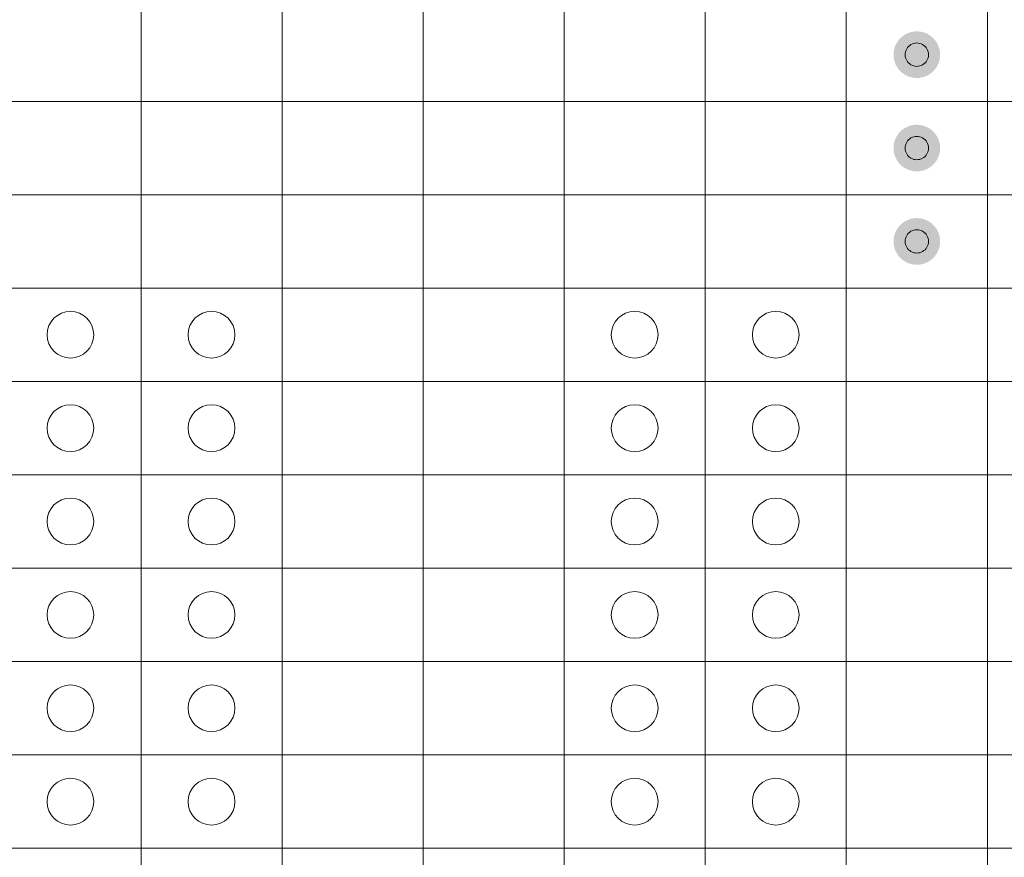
# Model space of a CAD drawing. Header units: millimetres. Extents: x 0 to 138, y 0 to 47.
# Tile 155 of 165: x 98.88 to 104.16, y 15.89 to 20.38. Entities that reach past the tile are written whole.
import ezdxf

# ---------------------------------------------------------------- set-up
doc = ezdxf.new("R2010")
doc.units = ezdxf.units.MM
doc.layers.add('PDF_Geomertry', color=7, linetype='Continuous')
doc.layers.add('PDF_Solid Fills', color=7, linetype='Continuous')

msp = doc.modelspace()

# ---------------------------------------------------------------- hatches: boundary and pattern name
at = {"layer": 'PDF_Solid Fills', "transparency": 33554559}
for points in [[(103.6906, 20.1908), (103.5911, 20.2667), (103.6019, 20.2791)], [(103.6906, 20.1908), (103.6019, 20.2791), (103.614, 20.2899)], [(103.6906, 20.1908), (103.614, 20.2899), (103.6278, 20.2991)], [(103.6906, 20.1908), (103.6278, 20.2991), (103.6425, 20.3066)], [(103.6906, 20.1908), (103.6425, 20.3066), (103.6582, 20.3115)], [(103.6906, 20.1908), (103.6582, 20.3115), (103.6739, 20.3148)], [(103.6906, 20.1908), (103.6739, 20.3148), (103.6906, 20.3158)], [(103.6906, 20.1908), (103.6906, 20.3158), (103.7068, 20.3148)], [(103.6906, 20.1908), (103.7068, 20.3148), (103.7229, 20.3115)], [(103.6906, 20.1908), (103.7229, 20.3115), (103.7382, 20.3066)], [(103.6906, 20.1908), (103.7382, 20.3066), (103.753, 20.2991)], [(103.6906, 20.1908), (103.753, 20.2991), (103.7667, 20.2899)], [(103.6906, 20.1908), (103.7667, 20.2899), (103.7788, 20.2791)], [(103.6906, 20.1908), (103.7788, 20.2791), (103.7896, 20.2667)], [(103.6906, 20.1908), (103.5666, 20.2069), (103.5695, 20.2232)], [(103.6906, 20.1908), (103.5695, 20.2232), (103.5748, 20.2389)], [(103.6906, 20.1908), (103.5748, 20.2389), (103.5823, 20.2536)], [(103.6906, 20.1908), (103.5823, 20.2536), (103.5911, 20.2667)], [(103.6906, 20.1908), (103.7896, 20.2667), (103.7991, 20.2536)], [(103.6906, 20.1908), (103.7991, 20.2536), (103.8059, 20.2389)], [(103.6906, 20.1908), (103.8059, 20.2389), (103.8112, 20.2232)], [(103.6906, 20.1908), (103.8112, 20.2232), (103.8148, 20.2069)], [(103.6906, 20.1908), (103.5656, 20.1908), (103.5666, 20.2069)], [(103.6906, 20.1908), (103.5666, 20.1745), (103.5656, 20.1908)], [(103.6906, 20.1908), (103.5695, 20.1584), (103.5666, 20.1745)], [(103.6906, 20.1908), (103.5748, 20.1427), (103.5695, 20.1584)], [(103.6906, 20.1908), (103.5823, 20.128), (103.5748, 20.1427)], [(103.6906, 20.1908), (103.5911, 20.1147), (103.5823, 20.128)], [(103.6906, 20.1908), (103.6019, 20.1025), (103.5911, 20.1147)], [(103.6906, 20.1908), (103.614, 20.0917), (103.6019, 20.1025)], [(103.6906, 20.1908), (103.6278, 20.0823), (103.614, 20.0917)], [(103.6906, 20.1908), (103.6425, 20.0751), (103.6278, 20.0823)], [(103.6906, 20.1908), (103.6582, 20.0702), (103.6425, 20.0751)], [(103.6906, 20.1908), (103.6739, 20.0666), (103.6582, 20.0702)], [(103.6906, 20.1908), (103.6906, 20.0656), (103.6739, 20.0666)], [(103.6906, 20.1908), (103.8148, 20.2069), (103.8157, 20.1908)], [(103.6906, 20.1908), (103.7068, 20.0666), (103.6906, 20.0656)], [(103.6906, 20.1908), (103.7229, 20.0702), (103.7068, 20.0666)], [(103.6906, 20.1908), (103.7382, 20.0751), (103.7229, 20.0702)], [(103.6906, 20.1908), (103.753, 20.0823), (103.7382, 20.0751)], [(103.6906, 20.1908), (103.7667, 20.0917), (103.753, 20.0823)], [(103.6906, 20.1908), (103.7788, 20.1025), (103.7667, 20.0917)], [(103.6906, 20.1908), (103.7896, 20.1147), (103.7788, 20.1025)], [(103.6906, 20.1908), (103.7991, 20.128), (103.7896, 20.1147)], [(103.6906, 20.1908), (103.8059, 20.1427), (103.7991, 20.128)], [(103.6906, 20.1908), (103.8112, 20.1584), (103.8059, 20.1427)], [(103.6906, 20.1908), (103.8148, 20.1745), (103.8112, 20.1584)], [(103.6906, 20.1908), (103.8157, 20.1908), (103.8148, 20.1745)], [(103.6906, 19.6905), (103.614, 19.7896), (103.6278, 19.7984)], [(103.6906, 19.6905), (103.6278, 19.7984), (103.6425, 19.8057)], [(103.6906, 19.6905), (103.6425, 19.8057), (103.6582, 19.8112)], [(103.6906, 19.6905), (103.6582, 19.8112), (103.6739, 19.8141)], [(103.6906, 19.6905), (103.6739, 19.8141), (103.6906, 19.8155)], [(103.6906, 19.6905), (103.6906, 19.8155), (103.7068, 19.8141)], [(103.6906, 19.6905), (103.7068, 19.8141), (103.7229, 19.8112)], [(103.6906, 19.6905), (103.7229, 19.8112), (103.7382, 19.8057)], [(103.6906, 19.6905), (103.7382, 19.8057), (103.753, 19.7984)], [(103.6906, 19.6905), (103.753, 19.7984), (103.7667, 19.7896)], [(103.6906, 19.6905), (103.5748, 19.738), (103.5823, 19.7527)], [(103.6906, 19.6905), (103.5823, 19.7527), (103.5911, 19.7664)], [(103.6906, 19.6905), (103.5911, 19.7664), (103.6019, 19.7788)], [(103.6906, 19.6905), (103.6019, 19.7788), (103.614, 19.7896)], [(103.6906, 19.6905), (103.7667, 19.7896), (103.7788, 19.7788)], [(103.6906, 19.6905), (103.7788, 19.7788), (103.7896, 19.7664)], [(103.6906, 19.6905), (103.7896, 19.7664), (103.7991, 19.7527)], [(103.6906, 19.6905), (103.7991, 19.7527), (103.8059, 19.738)], [(103.6906, 19.6905), (103.5656, 19.6905), (103.5666, 19.7066)], [(103.6906, 19.6905), (103.5666, 19.7066), (103.5695, 19.7229)], [(103.6906, 19.6905), (103.5695, 19.7229), (103.5748, 19.738)], [(103.6906, 19.6905), (103.8059, 19.738), (103.8112, 19.7229)], [(103.6906, 19.6905), (103.8112, 19.7229), (103.8148, 19.7066)], [(103.6906, 19.6905), (103.8148, 19.7066), (103.8157, 19.6905)], [(103.6906, 19.6905), (103.5666, 19.6738), (103.5656, 19.6905)], [(103.6906, 19.6905), (103.5695, 19.6581), (103.5666, 19.6738)], [(103.6906, 19.6905), (103.5748, 19.6425), (103.5695, 19.6581)], [(103.6906, 19.6905), (103.5823, 19.6277), (103.5748, 19.6425)], [(103.6906, 19.6905), (103.5911, 19.614), (103.5823, 19.6277)], [(103.6906, 19.6905), (103.6019, 19.6016), (103.5911, 19.614)], [(103.6906, 19.6905), (103.614, 19.5909), (103.6019, 19.6016)], [(103.6906, 19.6905), (103.6278, 19.582), (103.614, 19.5909)], [(103.6906, 19.6905), (103.6425, 19.5748), (103.6278, 19.582)], [(103.6906, 19.6905), (103.6582, 19.5693), (103.6425, 19.5748)], [(103.6906, 19.6905), (103.6739, 19.5663), (103.6582, 19.5693)], [(103.6906, 19.6905), (103.6906, 19.565), (103.6739, 19.5663)], [(103.6906, 19.6905), (103.7068, 19.5663), (103.6906, 19.565)], [(103.6906, 19.6905), (103.7229, 19.5693), (103.7068, 19.5663)], [(103.6906, 19.6905), (103.7382, 19.5748), (103.7229, 19.5693)], [(103.6906, 19.6905), (103.753, 19.582), (103.7382, 19.5748)], [(103.6906, 19.6905), (103.7667, 19.5909), (103.753, 19.582)], [(103.6906, 19.6905), (103.7788, 19.6016), (103.7667, 19.5909)], [(103.6906, 19.6905), (103.7896, 19.614), (103.7788, 19.6016)], [(103.6906, 19.6905), (103.7991, 19.6277), (103.7896, 19.614)], [(103.6906, 19.6905), (103.8059, 19.6425), (103.7991, 19.6277)], [(103.6906, 19.6905), (103.8112, 19.6581), (103.8059, 19.6425)], [(103.6906, 19.6905), (103.8148, 19.6738), (103.8112, 19.6581)], [(103.6906, 19.6905), (103.8157, 19.6905), (103.8148, 19.6738)], [(103.6906, 19.1896), (103.5911, 19.2658), (103.6019, 19.2779)], [(103.6906, 19.1896), (103.6019, 19.2779), (103.614, 19.2887)], [(103.6906, 19.1896), (103.614, 19.2887), (103.6278, 19.2981)], [(103.6906, 19.1896), (103.6278, 19.2981), (103.6425, 19.3054)], [(103.6906, 19.1896), (103.6425, 19.3054), (103.6582, 19.3109)], [(103.6906, 19.1896), (103.6582, 19.3109), (103.6739, 19.3138)], [(103.6906, 19.1896), (103.6739, 19.3138), (103.6906, 19.3148)], [(103.6906, 19.1896), (103.6906, 19.3148), (103.7068, 19.3138)], [(103.6906, 19.1896), (103.7068, 19.3138), (103.7229, 19.3109)], [(103.6906, 19.1896), (103.7229, 19.3109), (103.7382, 19.3054)], [(103.6906, 19.1896), (103.7382, 19.3054), (103.753, 19.2981)], [(103.6906, 19.1896), (103.753, 19.2981), (103.7667, 19.2887)], [(103.6906, 19.1896), (103.7667, 19.2887), (103.7788, 19.2779)], [(103.6906, 19.1896), (103.7788, 19.2779), (103.7896, 19.2658)], [(103.6906, 19.1896), (103.5666, 19.2059), (103.5695, 19.222)], [(103.6906, 19.1896), (103.5695, 19.222), (103.5748, 19.2377)], [(103.6906, 19.1896), (103.5748, 19.2377), (103.5823, 19.2524)], [(103.6906, 19.1896), (103.5823, 19.2524), (103.5911, 19.2658)], [(103.6906, 19.1896), (103.7896, 19.2658), (103.7991, 19.2524)], [(103.6906, 19.1896), (103.7991, 19.2524), (103.8059, 19.2377)], [(103.6906, 19.1896), (103.8059, 19.2377), (103.8112, 19.222)], [(103.6906, 19.1896), (103.8112, 19.222), (103.8148, 19.2059)], [(103.6906, 19.1896), (103.5656, 19.1896), (103.5666, 19.2059)], [(103.6906, 19.1896), (103.5666, 19.1735), (103.5656, 19.1896)], [(103.6906, 19.1896), (103.5695, 19.1573), (103.5666, 19.1735)], [(103.6906, 19.1896), (103.5748, 19.1416), (103.5695, 19.1573)], [(103.6906, 19.1896), (103.5823, 19.1274), (103.5748, 19.1416)], [(103.6906, 19.1896), (103.5911, 19.1137), (103.5823, 19.1274)], [(103.6906, 19.1896), (103.6019, 19.1013), (103.5911, 19.1137)], [(103.6906, 19.1896), (103.614, 19.0906), (103.6019, 19.1013)], [(103.6906, 19.1896), (103.6278, 19.0813), (103.614, 19.0906)], [(103.6906, 19.1896), (103.6425, 19.0739), (103.6278, 19.0813)], [(103.6906, 19.1896), (103.6582, 19.069), (103.6425, 19.0739)], [(103.6906, 19.1896), (103.6739, 19.0656), (103.6582, 19.069)], [(103.6906, 19.1896), (103.6906, 19.0647), (103.6739, 19.0656)], [(103.6906, 19.1896), (103.8148, 19.2059), (103.8157, 19.1896)], [(103.6906, 19.1896), (103.7068, 19.0656), (103.6906, 19.0647)], [(103.6906, 19.1896), (103.7229, 19.069), (103.7068, 19.0656)], [(103.6906, 19.1896), (103.7382, 19.0739), (103.7229, 19.069)], [(103.6906, 19.1896), (103.753, 19.0813), (103.7382, 19.0739)], [(103.6906, 19.1896), (103.7667, 19.0906), (103.753, 19.0813)], [(103.6906, 19.1896), (103.7788, 19.1013), (103.7667, 19.0906)], [(103.6906, 19.1896), (103.7896, 19.1137), (103.7788, 19.1013)], [(103.6906, 19.1896), (103.7991, 19.1274), (103.7896, 19.1137)], [(103.6906, 19.1896), (103.8059, 19.1416), (103.7991, 19.1274)], [(103.6906, 19.1896), (103.8112, 19.1573), (103.8059, 19.1416)], [(103.6906, 19.1896), (103.8148, 19.1735), (103.8112, 19.1573)], [(103.6906, 19.1896), (103.8157, 19.1896), (103.8148, 19.1735)]]:
    msp.add_hatch(color=256, dxfattribs=at).paths.add_polyline_path(points)

# ---------------------------------------------------------------- linework, layer by layer
at = {"layer": 'PDF_Geomertry', "lineweight": 15}
for points in [[(98.7745, 19.9407), (99.5309, 19.9407), (99.5309, 20.441), (100.2872, 20.441), (100.2872, 20.9416), (101.0435, 20.9416), (101.0435, 21.4419), (101.7998, 21.4419), (101.7998, 21.9428), (102.5562, 21.9428), (102.5562, 22.4431), (103.3125, 22.4431), (103.3125, 22.9434), (104.0688, 22.9434), (104.0688, 23.4441), (104.8252, 23.4441)], [(98.7745, 19.4398), (99.5309, 19.4398), (99.5309, 19.9407), (100.2872, 19.9407), (100.2872, 20.441), (101.0435, 20.441), (101.0435, 20.9416), (101.7998, 20.9416), (101.7998, 21.4419), (102.5562, 21.4419), (102.5562, 21.9428), (103.3125, 21.9428), (103.3125, 22.4431), (104.0688, 22.4431), (104.0688, 22.9434), (104.8252, 22.9434)], [(98.7745, 18.9395), (99.5309, 18.9395), (99.5309, 19.4398), (100.2872, 19.4398), (100.2872, 19.9407), (101.0435, 19.9407), (101.0435, 20.441), (101.7998, 20.441), (101.7998, 20.9416), (102.5562, 20.9416), (102.5562, 21.4419), (103.3125, 21.4419), (103.3125, 21.9428), (104.0688, 21.9428), (104.0688, 22.4431), (104.8252, 22.4431)], [(98.7745, 18.4388), (99.5309, 18.4388), (99.5309, 18.9395), (100.2872, 18.9395), (100.2872, 19.4398), (101.0435, 19.4398), (101.0435, 19.9407), (101.7998, 19.9407), (101.7998, 20.441), (102.5562, 20.441), (102.5562, 20.9416), (103.3125, 20.9416), (103.3125, 21.4419), (104.0688, 21.4419), (104.0688, 21.9428), (104.8252, 21.9428)], [(98.7745, 17.9385), (99.5309, 17.9385), (99.5309, 18.4388), (100.2872, 18.4388), (100.2872, 18.9395), (101.0435, 18.9395), (101.0435, 19.4398), (101.7998, 19.4398), (101.7998, 19.9407), (102.5562, 19.9407), (102.5562, 20.441), (103.3125, 20.441), (103.3125, 20.9416), (104.0688, 20.9416), (104.0688, 21.4419), (104.8252, 21.4419)], [(96.505, 15.4361), (96.505, 15.9364), (97.2613, 15.9364), (97.2613, 16.437), (98.0182, 16.437), (98.0182, 16.9373), (98.7745, 16.9373), (98.7745, 17.4382), (99.5309, 17.4382), (99.5309, 17.9385), (100.2872, 17.9385), (100.2872, 18.4388), (101.0435, 18.4388), (101.0435, 18.9395), (101.7998, 18.9395), (101.7998, 19.4398), (102.5562, 19.4398), (102.5562, 19.9407), (103.3125, 19.9407), (103.3125, 20.441), (104.0688, 20.441), (104.0688, 20.9416), (104.8252, 20.9416)], [(97.2613, 15.4361), (97.2613, 15.9364), (98.0182, 15.9364), (98.0182, 16.437), (98.7745, 16.437), (98.7745, 16.9373), (99.5309, 16.9373), (99.5309, 17.4382), (100.2872, 17.4382), (100.2872, 17.9385), (101.0435, 17.9385), (101.0435, 18.4388), (101.7998, 18.4388), (101.7998, 18.9395), (102.5562, 18.9395), (102.5562, 19.4398), (103.3125, 19.4398), (103.3125, 19.9407), (104.0688, 19.9407), (104.0688, 20.441), (104.8252, 20.441)], [(98.0182, 15.4361), (98.0182, 15.9364), (98.7745, 15.9364), (98.7745, 16.437), (99.5309, 16.437), (99.5309, 16.9373), (100.2872, 16.9373), (100.2872, 17.4382), (101.0435, 17.4382), (101.0435, 17.9385), (101.7998, 17.9385), (101.7998, 18.4388), (102.5562, 18.4388), (102.5562, 18.9395), (103.3125, 18.9395), (103.3125, 19.4398), (104.0688, 19.4398), (104.0688, 19.9407), (104.8252, 19.9407)], [(98.7745, 15.4361), (98.7745, 15.9364), (99.5309, 15.9364), (99.5309, 16.437), (100.2872, 16.437), (100.2872, 16.9373), (101.0435, 16.9373), (101.0435, 17.4382), (101.7998, 17.4382), (101.7998, 17.9385), (102.5562, 17.9385), (102.5562, 18.4388), (103.3125, 18.4388), (103.3125, 18.9395), (104.0688, 18.9395), (104.0688, 19.4398), (104.8252, 19.4398)], [(99.5309, 15.4361), (99.5309, 15.9364), (100.2872, 15.9364), (100.2872, 16.437), (101.0435, 16.437), (101.0435, 16.9373), (101.7998, 16.9373), (101.7998, 17.4382), (102.5562, 17.4382), (102.5562, 17.9385), (103.3125, 17.9385), (103.3125, 18.4388), (104.0688, 18.4388), (104.0688, 18.9395), (104.8252, 18.9395)], [(100.2872, 15.4361), (100.2872, 15.9364), (101.0435, 15.9364), (101.0435, 16.437), (101.7998, 16.437), (101.7998, 16.9373), (102.5562, 16.9373), (102.5562, 17.4382), (103.3125, 17.4382), (103.3125, 17.9385), (104.0688, 17.9385), (104.0688, 18.4388), (104.8252, 18.4388)], [(101.0435, 15.4361), (101.0435, 15.9364), (101.7998, 15.9364), (101.7998, 16.437), (102.5562, 16.437), (102.5562, 16.9373), (103.3125, 16.9373), (103.3125, 17.4382), (104.0688, 17.4382), (104.0688, 17.9385), (104.8252, 17.9385)], [(101.7998, 15.4361), (101.7998, 15.9364), (102.5562, 15.9364), (102.5562, 16.437), (103.3125, 16.437), (103.3125, 16.9373), (104.0688, 16.9373), (104.0688, 17.4382), (104.8252, 17.4382)], [(102.5562, 15.4361), (102.5562, 15.9364), (103.3125, 15.9364), (103.3125, 16.437), (104.0688, 16.437), (104.0688, 16.9373), (104.8252, 16.9373)], [(103.3125, 15.4361), (103.3125, 15.9364), (104.0688, 15.9364), (104.0688, 16.437), (104.8252, 16.437)], [(104.0688, 15.4361), (104.0688, 15.9364), (104.8252, 15.9364)]]:
    msp.add_lwpolyline(points, dxfattribs=at)
at = {"layer": 'PDF_Geomertry', "lineweight": 0}
for points in [[(103.6278, 20.1908), (103.6284, 20.1824), (103.6297, 20.1745), (103.6327, 20.1667), (103.6362, 20.1594), (103.6405, 20.1526), (103.646, 20.1467), (103.6523, 20.1412), (103.6592, 20.1369), (103.6666, 20.1329), (103.6745, 20.1304), (103.6823, 20.129), (103.6906, 20.128), (103.6984, 20.129), (103.7068, 20.1304), (103.7141, 20.1329), (103.7216, 20.1369), (103.7284, 20.1412), (103.7347, 20.1467), (103.7402, 20.1526), (103.7445, 20.1594), (103.748, 20.1667), (103.751, 20.1745), (103.7524, 20.1824), (103.753, 20.1908), (103.7524, 20.1991), (103.751, 20.2069), (103.748, 20.2147), (103.7445, 20.2222), (103.7402, 20.2291), (103.7347, 20.235), (103.7284, 20.2403), (103.7216, 20.2448), (103.7141, 20.2487), (103.7068, 20.251), (103.6984, 20.2526), (103.6906, 20.2536), (103.6823, 20.2526), (103.6745, 20.251), (103.6666, 20.2487), (103.6592, 20.2448), (103.6523, 20.2403), (103.646, 20.235), (103.6405, 20.2291), (103.6362, 20.2222), (103.6327, 20.2147), (103.6297, 20.2069), (103.6284, 20.1991), (103.6278, 20.1908)], [(103.6278, 19.6905), (103.6284, 19.6821), (103.6297, 19.6742), (103.6327, 19.6664), (103.6362, 19.6591), (103.6405, 19.6523), (103.646, 19.6458), (103.6523, 19.6405), (103.6592, 19.636), (103.6666, 19.6326), (103.6745, 19.6297), (103.6823, 19.6281), (103.6906, 19.6277), (103.6984, 19.6281), (103.7068, 19.6297), (103.7141, 19.6326), (103.7216, 19.636), (103.7284, 19.6405), (103.7347, 19.6458), (103.7402, 19.6523), (103.7445, 19.6591), (103.748, 19.6664), (103.751, 19.6742), (103.7524, 19.6821), (103.753, 19.6905), (103.7524, 19.6984), (103.751, 19.7066), (103.748, 19.7141), (103.7445, 19.7213), (103.7402, 19.7282), (103.7347, 19.7347), (103.7284, 19.74), (103.7216, 19.7445), (103.7141, 19.7478), (103.7068, 19.7508), (103.6984, 19.7523), (103.6906, 19.7527), (103.6823, 19.7523), (103.6745, 19.7508), (103.6666, 19.7478), (103.6592, 19.7445), (103.6523, 19.74), (103.646, 19.7347), (103.6405, 19.7282), (103.6362, 19.7213), (103.6327, 19.7141), (103.6297, 19.7066), (103.6284, 19.6984), (103.6278, 19.6905)], [(103.6278, 19.1896), (103.6284, 19.1814), (103.6297, 19.1735), (103.6327, 19.1657), (103.6362, 19.1582), (103.6405, 19.1514), (103.646, 19.1455), (103.6523, 19.1402), (103.6592, 19.1357), (103.6666, 19.1318), (103.6745, 19.1294), (103.6823, 19.1278), (103.6906, 19.1274), (103.6984, 19.1278), (103.7068, 19.1294), (103.7141, 19.1318), (103.7216, 19.1357), (103.7284, 19.1402), (103.7347, 19.1455), (103.7402, 19.1514), (103.7445, 19.1582), (103.748, 19.1657), (103.751, 19.1735), (103.7524, 19.1814), (103.753, 19.1896), (103.7524, 19.1981), (103.751, 19.2059), (103.748, 19.2138), (103.7445, 19.221), (103.7402, 19.2279), (103.7347, 19.2338), (103.7284, 19.2393), (103.7216, 19.2442), (103.7141, 19.2475), (103.7068, 19.2501), (103.6984, 19.252), (103.6906, 19.2524), (103.6823, 19.252), (103.6745, 19.2501), (103.6666, 19.2475), (103.6592, 19.2442), (103.6523, 19.2393), (103.646, 19.2338), (103.6405, 19.2279), (103.6362, 19.221), (103.6327, 19.2138), (103.6297, 19.2059), (103.6284, 19.1981), (103.6278, 19.1896)]]:
    msp.add_lwpolyline(points, close=True, dxfattribs=at)
at = {"layer": 'PDF_Geomertry', "lineweight": 15}
for centre in [(99.1525, 18.6894), (99.9089, 18.6894), (102.1778, 18.6894), (102.9342, 18.6894), (99.1525, 18.1886), (99.9089, 18.1886), (102.1778, 18.1886), (102.9342, 18.1886), (99.1525, 17.6883), (99.9089, 17.6883), (102.1778, 17.6883), (102.9342, 17.6883), (99.1525, 17.1876), (99.9089, 17.1876), (102.1778, 17.1876), (102.9342, 17.1876), (99.1525, 16.6873), (99.9089, 16.6873), (102.1778, 16.6873), (102.9342, 16.6873), (99.1525, 16.1864), (99.9089, 16.1864), (102.1778, 16.1864), (102.9342, 16.1864)]:
    msp.add_circle(centre, 0.1252, dxfattribs=at)

doc.saveas('drawing.dxf')
